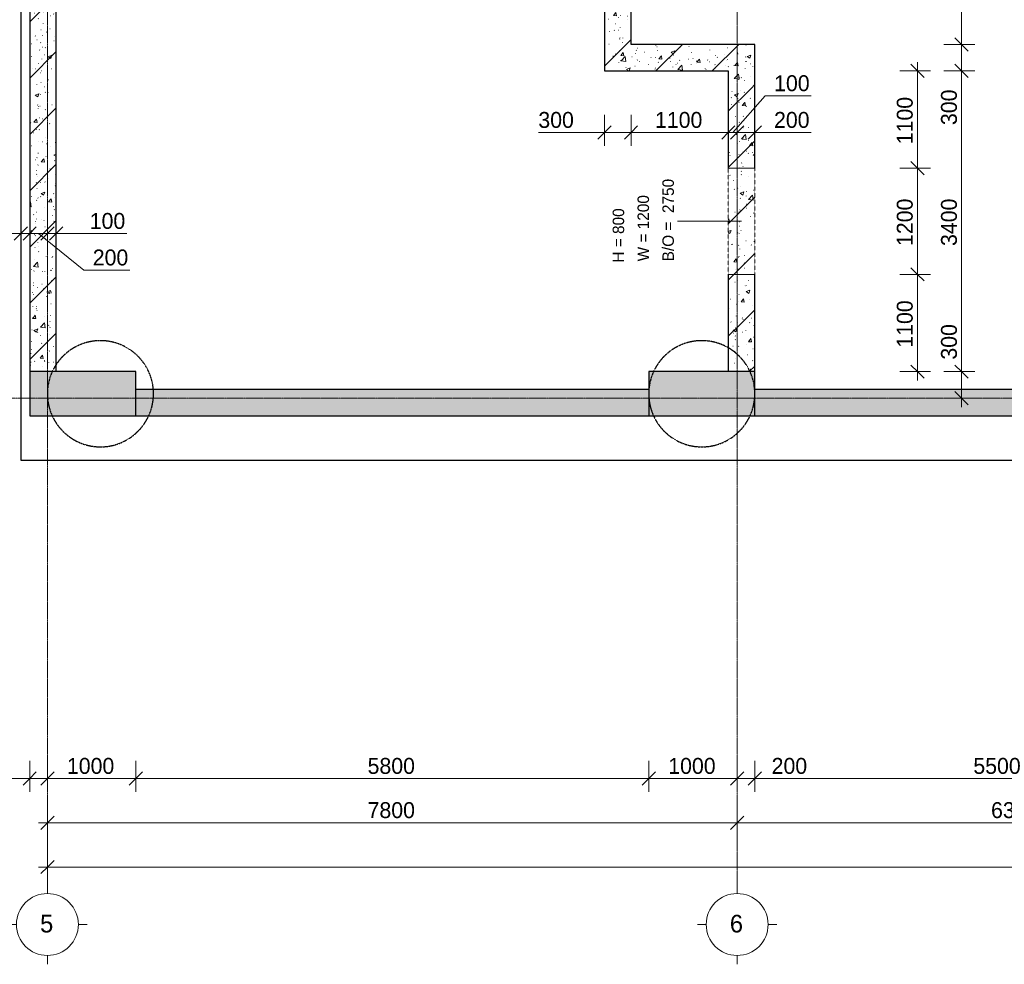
# Model space of a CAD drawing. Header units: millimetres. Extents: x -5900 to 46500, y -6400 to 30095.
# Tile 2 of 12: x -313 to 10821, y -6400 to 4279. Entities that reach past the tile are written whole.
import ezdxf

# ---------------------------------------------------------------- set-up
doc = ezdxf.new("R2010")
doc.units = ezdxf.units.MM
for name, pattern in [('StructuralPlan-G00_R$0$Grid Line', [22.225, 12.7, -3.175, 3.175, -3.175]), ('StructuralPlan-G00_R$0$Hidden 1_5', [2.2, 1.5, -0.7]), ('StructuralPlan-G00_R$0$Overhead', [3.96875, 2.38125, -1.5875])]:
    doc.linetypes.add(name, pattern=pattern)
for name, color, linetype, lineweight in [('StructuralPlan-G00_R$0$A-010-D_DIM', 7, 'Continuous', 5), ('StructuralPlan-G00_R$0$A-010-D_DIM-100', 7, 'Continuous', 5), ('StructuralPlan-G00_R$0$A-200-M_WALL_EXT', 7, 'Continuous', 30), ('StructuralPlan-G00_R$0$A-200-M_WALL_PAT', 7, 'Continuous', 30), ('StructuralPlan-G00_R$0$A-314-M_WINDOW', 7, 'Continuous', 5), ('StructuralPlan-G00_R$0$S-160-M_FOUND', 7, 'Continuous', 30), ('StructuralPlan-G00_R$0$S-280-M_COLUMN', 7, 'Continuous', 30), ('StructuralPlan-G00_R$0$S-280-M_COLUMN main', 7, 'Continuous', 30), ('StructuralPlan-G00_R$0$S-280-MH_COLUMN hid lin', 7, 'StructuralPlan-G00_R$0$Hidden 1_5', 30), ('StructuralPlan-G00_R$0$Z-030-M_GRID', 7, 'Continuous', 5), ('StructuralPlan-G00_R$0$Z-033_T_GRIDREF', 7, 'Continuous', 5), ('StructuralPlan-G00_R$0$Z-314-A_WINDOW', 7, 'Continuous', 5)]:
    doc.layers.add(name, color=color, linetype=linetype, lineweight=lineweight)
doc.styles.add('StructuralPlan-G00_R$0$Cubicon_1', font='Cubicon.ttf', dxfattribs={"height": 200})
doc.styles.add('StructuralPlan-G00_R$0$Cubicon_3', font='Cubicon.ttf', dxfattribs={"height": 180})
doc.styles.add('StructuralPlan-G00_R$0$Cubicon_5', font='Cubicon.ttf', dxfattribs={"height": 130})
doc.dimstyles.new('StructuralPlan-G00_R$0$CUB_DIM_1_8', dxfattribs={"dimscale": 304.8, "dimtxt": 181.601257, "dimasz": 0.492126, "dimexe": 0.492126, "dimexo": 0.0625, "dimgap": 0, "dimtad": 1, "dimdec": 0, "dimzin": 0, "dimdsep": 46, "dimtxsty": 'StructuralPlan-G00_R$0$Cubicon_3', "dimblk1": 'StructuralPlan-G00_R$0$_Oblique', "dimblk2": 'StructuralPlan-G00_R$0$_Oblique', "dimsah": 1, "dimcen": 0.09, "dimdle": 0.328084, "dimazin": 0, "dimtfac": 1, "dimtdec": 4, "dimtix": 1, "dimtmove": 0, "dimatfit": 3, "dimfxl": 0.656168, "dimfxlon": 1, "dimtvp": 1, "dimtolj": 1, "dimtzin": 0, "dimarcsym": 2})
doc.dimstyles.new('StructuralPlan-G00_R$0$CUB_DIM_1_8_1', dxfattribs={"dimscale": 304.8, "dimtxt": 181.601257, "dimasz": 0.492126, "dimexe": 0.492126, "dimexo": 0.0625, "dimgap": 0, "dimtad": 1, "dimdec": 0, "dimzin": 0, "dimdsep": 46, "dimtxsty": 'StructuralPlan-G00_R$0$Cubicon_3', "dimblk1": 'StructuralPlan-G00_R$0$_Oblique', "dimblk2": 'StructuralPlan-G00_R$0$_Oblique', "dimsah": 1, "dimcen": 0.09, "dimdle": 0.328084, "dimazin": 0, "dimtfac": 1, "dimtdec": 4, "dimtix": 1, "dimtmove": 1, "dimatfit": 3, "dimfxl": 0.656168, "dimfxlon": 1, "dimtvp": 1, "dimtolj": 1, "dimtzin": 0, "dimarcsym": 2})
pattern_1 = [(45, (0, 0), (-318.198, 318.198), []), (50, (0, 0), (430.356, -37.652), [45, -495]), (355, (0, 0), (-83.251, 451.315), [36, -396]), (100.451, (35.86, -3.14), (347.109, 413.661), [38.244, -420.685]), (46.184, (3e-13, 120), (640.344, -99.314), [67.5, -742.5]), (96.636, (53.36, 111.7), (560.793, 584.475), [57.366, -631.03]), (351.184, (3e-13, 120), (560.8, 584.47), [54, -594]), (21, (60, 90), (358.144, -241.572), [45, -495]), (326, (60, 90), (145.989, 435.09), [36, -396]), (71.451, (89.84, 69.87), (504.135, 193.515), [38.244, -420.685]), (37.5, (0, 0), (4.8639, 133.1575), [3.353, -257.447, 3.353, -264.647, -265]), (37.5, (0, 0), (4.8639, 133.1575), [-528.8, 3.353, -261.647]), (7.5, (0, 0), (105.2278, 157.7647), [3.353, -149.447, 3.353, -251.447, -101]), (7.5, (0, 0), (105.2278, 157.7647), [-407.6, 3.353, -97.647]), (327.5, (-89.2, 2e-13), (213.529, -9.022), [3.353, -96.647, 3.353, -308.647, -414]), (327.5, (-89.2, 2e-13), (213.529, -9.022), [-412, 3.353, -410.647]), (317.5, (-129.2, 4e-13), (233.2745, 40.042), [3.353, -126.647, 3.353, -203.847, -294]), (317.5, (-129.2, 4e-13), (233.2745, 40.042), [-337.2, 3.353, -290.647])]

# ---------------------------------------------------------------- blocks, each defined once
blk = doc.blocks.new('StructuralPlan-G00_R$0$00_CUB_WN_XX_ღიობი - 1200X800_USED-3074363-B01_RCW')
at = {"layer": 'StructuralPlan-G00_R$0$A-314-M_WINDOW'}
for p, q in [((-608, -150), (-608, 150)), ((592, 150), (592, -150))]:
    blk.add_line(p, q, dxfattribs=at)
at = {"layer": 'StructuralPlan-G00_R$0$A-314-M_WINDOW', "linetype": 'StructuralPlan-G00_R$0$Overhead'}
for p, q in [((-608, 150), (592, 150)), ((592, -150), (-608, -150))]:
    blk.add_line(p, q, dxfattribs=at)
blk = doc.blocks.new('StructuralPlan-G00_R$0$Grid - 00_CUB_ღერძის თავი-752507-B01_RCW')
at = {"layer": 'StructuralPlan-G00_R$0$Z-033_T_GRIDREF'}
for p, q in [((0, 3.5), (0, 4.5)), ((-3.5, 0), (-4.5, 0)), ((3.5, 0), (4.5, 0)), ((0, -3.5), (0, -4.5))]:
    blk.add_line(p, q, dxfattribs=at)
blk.add_circle((0, 0), 3.5, dxfattribs=at)
blk = doc.blocks.new('StructuralPlan-G00_R$0$DIMBLOCK1-B01_RCW')
at = {"layer": 'StructuralPlan-G00_R$0$A-010-D_DIM-100', "transparency": 16777216}
for p, q in [((0, -5300), (0, -5100)), ((40600, -5300), (40600, -5100)), ((0, -5300), (75, -5225)), ((40600, -5300), (40675, -5225)), ((-100, -5300), (40700, -5300)), ((0, -5300), (-75, -5375)), ((0, -5300), (0, -5450)), ((40600, -5300), (40525, -5375)), ((40600, -5300), (40600, -5450))]:
    blk.add_line(p, q, dxfattribs=at)
at = {"layer": 'StructuralPlan-G00_R$0$A-010-D_DIM-100', "color": 0, "transparency": 16777216, "insert": (19951, -5067), "char_height": 180, "width": 838.16, "attachment_point": 1, "line_spacing_factor": 0.931288, "style": 'StructuralPlan-G00_R$0$Cubicon_3'}
blk.add_mtext('40600', dxfattribs=at)
blk = doc.blocks.new('StructuralPlan-G00_R$0$_Oblique')
at = {"color": 0, "linetype": 'ByBlock', "lineweight": -2}
blk.add_line((-0.5, -0.5), (0.5, 0.5), dxfattribs=at)
blk = doc.blocks.new('StructuralPlan-G00_R$0$DIMBLOCK2-B01_RCW')
at = {"layer": 'StructuralPlan-G00_R$0$A-010-D_DIM-100', "transparency": 16777216}
for p, q in [((0, -4800), (0, -4600)), ((7800, -4800), (7800, -4600)), ((0, -4800), (75, -4725)), ((7800, -4800), (7875, -4725)), ((-100, -4800), (7800, -4800)), ((0, -4800), (-75, -4875)), ((0, -4800), (0, -4950)), ((7800, -4800), (7725, -4875)), ((7800, -4800), (7800, -4950))]:
    blk.add_line(p, q, dxfattribs=at)
at = {"layer": 'StructuralPlan-G00_R$0$A-010-D_DIM-100', "color": 0, "transparency": 16777216, "insert": (3621, -4567), "char_height": 180, "width": 670.53, "attachment_point": 1, "line_spacing_factor": 0.931288, "style": 'StructuralPlan-G00_R$0$Cubicon_3'}
blk.add_mtext('7800', dxfattribs=at)
blk = doc.blocks.new('StructuralPlan-G00_R$0$DIMBLOCK3-B01_RCW')
at = {"layer": 'StructuralPlan-G00_R$0$A-010-D_DIM-100', "transparency": 16777216}
for p, q in [((7800, -4800), (7800, -4600)), ((14100, -4800), (14100, -4600)), ((7800, -4800), (7875, -4725)), ((14100, -4800), (14175, -4725)), ((7800, -4800), (7725, -4875)), ((7800, -4800), (14100, -4800)), ((7800, -4800), (7800, -4950)), ((14100, -4800), (14025, -4875)), ((14100, -4800), (14100, -4950))]:
    blk.add_line(p, q, dxfattribs=at)
at = {"layer": 'StructuralPlan-G00_R$0$A-010-D_DIM-100', "color": 0, "transparency": 16777216, "insert": (10671, -4567), "char_height": 180, "width": 670.53, "attachment_point": 1, "line_spacing_factor": 0.931288, "style": 'StructuralPlan-G00_R$0$Cubicon_3'}
blk.add_mtext('6300', dxfattribs=at)
blk = doc.blocks.new('StructuralPlan-G00_R$0$DIMBLOCK8-B01_RCW')
at = {"layer": 'StructuralPlan-G00_R$0$A-010-D_DIM-100', "transparency": 16777216}
for p, q in [((-200, -4300), (-200, -4100)), ((0, -4300), (0, -4100)), ((-200, -4300), (-125, -4225)), ((0, -4300), (75, -4225)), ((-810, -4300), (-290, -4300)), ((-300, -4300), (0, -4300)), ((-290, -4300), (-100, -4300)), ((-200, -4300), (-275, -4375)), ((-200, -4300), (-200, -4450)), ((0, -4300), (-75, -4375)), ((0, -4300), (0, -4450))]:
    blk.add_line(p, q, dxfattribs=at)
at = {"layer": 'StructuralPlan-G00_R$0$A-010-D_DIM-100', "color": 0, "transparency": 16777216, "insert": (-810, -4067), "char_height": 180, "width": 502.9, "attachment_point": 1, "line_spacing_factor": 0.931288, "style": 'StructuralPlan-G00_R$0$Cubicon_3'}
blk.add_mtext('200', dxfattribs=at)
blk = doc.blocks.new('StructuralPlan-G00_R$0$DIMBLOCK9-B01_RCW')
at = {"layer": 'StructuralPlan-G00_R$0$A-010-D_DIM-100', "transparency": 16777216}
for p, q in [((0, -4300), (0, -4100)), ((1000, -4300), (1000, -4100)), ((0, -4300), (75, -4225)), ((1000, -4300), (1075, -4225)), ((0, -4300), (-75, -4375)), ((0, -4300), (1000, -4300)), ((0, -4300), (0, -4450)), ((1000, -4300), (925, -4375)), ((1000, -4300), (1000, -4450))]:
    blk.add_line(p, q, dxfattribs=at)
at = {"layer": 'StructuralPlan-G00_R$0$A-010-D_DIM-100', "color": 0, "transparency": 16777216, "insert": (221, -4067), "char_height": 180, "width": 670.53, "attachment_point": 1, "line_spacing_factor": 0.931288, "style": 'StructuralPlan-G00_R$0$Cubicon_3'}
blk.add_mtext('1000', dxfattribs=at)
blk = doc.blocks.new('StructuralPlan-G00_R$0$DIMBLOCK10-B01_RCW')
at = {"layer": 'StructuralPlan-G00_R$0$A-010-D_DIM-100', "transparency": 16777216}
for p, q in [((1000, -4300), (1000, -4100)), ((6800, -4300), (6800, -4100)), ((1000, -4300), (1075, -4225)), ((6800, -4300), (6875, -4225)), ((1000, -4300), (925, -4375)), ((1000, -4300), (6800, -4300)), ((1000, -4300), (1000, -4450)), ((6800, -4300), (6725, -4375)), ((6800, -4300), (6800, -4450))]:
    blk.add_line(p, q, dxfattribs=at)
at = {"layer": 'StructuralPlan-G00_R$0$A-010-D_DIM-100', "color": 0, "transparency": 16777216, "insert": (3621, -4067), "char_height": 180, "width": 670.53, "attachment_point": 1, "line_spacing_factor": 0.931288, "style": 'StructuralPlan-G00_R$0$Cubicon_3'}
blk.add_mtext('5800', dxfattribs=at)
blk = doc.blocks.new('StructuralPlan-G00_R$0$DIMBLOCK11-B01_RCW')
at = {"layer": 'StructuralPlan-G00_R$0$A-010-D_DIM-100', "transparency": 16777216}
for p, q in [((6800, -4300), (6800, -4100)), ((7800, -4300), (7800, -4100)), ((6800, -4300), (6875, -4225)), ((7800, -4300), (7875, -4225)), ((6800, -4300), (6725, -4375)), ((6800, -4300), (7800, -4300)), ((6800, -4300), (6800, -4450)), ((7800, -4300), (7725, -4375)), ((7800, -4300), (7800, -4450))]:
    blk.add_line(p, q, dxfattribs=at)
at = {"layer": 'StructuralPlan-G00_R$0$A-010-D_DIM-100', "color": 0, "transparency": 16777216, "insert": (7021, -4067), "char_height": 180, "width": 670.53, "attachment_point": 1, "line_spacing_factor": 0.931288, "style": 'StructuralPlan-G00_R$0$Cubicon_3'}
blk.add_mtext('1000', dxfattribs=at)
blk = doc.blocks.new('StructuralPlan-G00_R$0$DIMBLOCK12-B01_RCW')
at = {"layer": 'StructuralPlan-G00_R$0$A-010-D_DIM-100', "transparency": 16777216}
for p, q in [((7800, -4300), (7800, -4100)), ((8000, -4300), (8000, -4100)), ((7800, -4300), (7875, -4225)), ((8000, -4300), (8075, -4225)), ((7800, -4300), (7725, -4375)), ((7800, -4300), (8000, -4300)), ((7800, -4300), (7800, -4450)), ((8090, -4300), (7900, -4300)), ((8000, -4300), (7925, -4375)), ((8000, -4300), (8000, -4450)), ((8610, -4300), (8090, -4300))]:
    blk.add_line(p, q, dxfattribs=at)
at = {"layer": 'StructuralPlan-G00_R$0$A-010-D_DIM-100', "color": 0, "transparency": 16777216, "insert": (8190, -4067), "char_height": 180, "width": 502.9, "attachment_point": 1, "line_spacing_factor": 0.931288, "style": 'StructuralPlan-G00_R$0$Cubicon_3'}
blk.add_mtext('200', dxfattribs=at)
blk = doc.blocks.new('StructuralPlan-G00_R$0$DIMBLOCK13-B01_RCW')
at = {"layer": 'StructuralPlan-G00_R$0$A-010-D_DIM-100', "transparency": 16777216}
for p, q in [((8000, -4300), (8000, -4100)), ((13500, -4300), (13500, -4100)), ((8000, -4300), (8075, -4225)), ((13500, -4300), (13575, -4225)), ((8000, -4300), (7925, -4375)), ((8000, -4300), (13500, -4300)), ((8000, -4300), (8000, -4450)), ((13500, -4300), (13425, -4375)), ((13500, -4300), (13500, -4450))]:
    blk.add_line(p, q, dxfattribs=at)
at = {"layer": 'StructuralPlan-G00_R$0$A-010-D_DIM-100', "color": 0, "transparency": 16777216, "insert": (10471, -4067), "char_height": 180, "width": 670.53, "attachment_point": 1, "line_spacing_factor": 0.931288, "style": 'StructuralPlan-G00_R$0$Cubicon_3'}
blk.add_mtext('5500', dxfattribs=at)
blk = doc.blocks.new('StructuralPlan-G00_R$0$DIMBLOCK139-B01_RCW')
at = {"layer": 'StructuralPlan-G00_R$0$A-010-D_DIM-100', "transparency": 16777216}
for p, q in [((-300, 1861), (-300, 2061)), ((-200, 1861), (-200, 2061)), ((-300, 1861), (-225, 1936)), ((-200, 1861), (-125, 1936)), ((-925, 1861), (-406, 1861)), ((-406, 1861), (-250, 1861)), ((-400, 1861), (-200, 1861)), ((-300, 1861), (-375, 1786)), ((-300, 1861), (-300, 1711)), ((-200, 1861), (-275, 1786)), ((-200, 1861), (-200, 1711))]:
    blk.add_line(p, q, dxfattribs=at)
at = {"layer": 'StructuralPlan-G00_R$0$A-010-D_DIM-100', "color": 0, "transparency": 16777216, "insert": (-925, 2094), "char_height": 180, "width": 502.9, "attachment_point": 1, "line_spacing_factor": 0.931288, "style": 'StructuralPlan-G00_R$0$Cubicon_3'}
blk.add_mtext('100', dxfattribs=at)
blk = doc.blocks.new('StructuralPlan-G00_R$0$DIMBLOCK140-B01_RCW')
at = {"layer": 'StructuralPlan-G00_R$0$A-010-D_DIM-100', "transparency": 16777216}
for p, q in [((-200, 1861), (-200, 2061)), ((0, 1861), (0, 2061)), ((-200, 1861), (-125, 1936)), ((0, 1861), (75, 1936)), ((-200, 1861), (-275, 1786)), ((-200, 1861), (0, 1861)), ((-200, 1861), (-200, 1711)), ((413, 1448), (-100, 1861)), ((0, 1861), (-75, 1786)), ((0, 1861), (0, 1711)), ((932, 1448), (413, 1448))]:
    blk.add_line(p, q, dxfattribs=at)
at = {"layer": 'StructuralPlan-G00_R$0$A-010-D_DIM-100', "color": 0, "transparency": 16777216, "insert": (513, 1681), "char_height": 180, "width": 502.9, "attachment_point": 1, "line_spacing_factor": 0.931288, "style": 'StructuralPlan-G00_R$0$Cubicon_3'}
blk.add_mtext('200', dxfattribs=at)
blk = doc.blocks.new('StructuralPlan-G00_R$0$DIMBLOCK141-B01_RCW')
at = {"layer": 'StructuralPlan-G00_R$0$A-010-D_DIM-100', "transparency": 16777216}
for p, q in [((0, 1861), (0, 2061)), ((100, 1861), (100, 2061)), ((0, 1861), (75, 1936)), ((100, 1861), (175, 1936)), ((0, 1861), (-75, 1786)), ((0, 1861), (200, 1861)), ((0, 1861), (0, 1711)), ((100, 1861), (25, 1786)), ((379, 1861), (50, 1861)), ((100, 1861), (100, 1711)), ((898, 1861), (379, 1861))]:
    blk.add_line(p, q, dxfattribs=at)
at = {"layer": 'StructuralPlan-G00_R$0$A-010-D_DIM-100', "color": 0, "transparency": 16777216, "insert": (479, 2094), "char_height": 180, "width": 502.9, "attachment_point": 1, "line_spacing_factor": 0.931288, "style": 'StructuralPlan-G00_R$0$Cubicon_3'}
blk.add_mtext('100', dxfattribs=at)
blk = doc.blocks.new('StructuralPlan-G00_R$0$DIMBLOCK168-B01_RCW')
at = {"layer": 'StructuralPlan-G00_R$0$A-010-D_DIM-100', "transparency": 16777216}
for p, q in [((10338, 855), (10338, 336)), ((10338, 300), (10263, 375)), ((10338, 336), (10338, 150)), ((10338, 300), (10138, 300)), ((10338, -100), (10338, 300)), ((10338, 300), (10413, 225)), ((10338, 300), (10488, 300)), ((10338, 0), (10263, 75)), ((10338, 0), (10138, 0)), ((10338, 0), (10413, -75)), ((10338, 0), (10488, 0))]:
    blk.add_line(p, q, dxfattribs=at)
at = {"layer": 'StructuralPlan-G00_R$0$A-010-D_DIM-100', "color": 0, "transparency": 16777216, "insert": (10105, 436), "char_height": 180, "width": 502.9, "attachment_point": 1, "rotation": 90, "line_spacing_factor": 0.931288, "style": 'StructuralPlan-G00_R$0$Cubicon_3'}
blk.add_mtext('300', dxfattribs=at)
blk = doc.blocks.new('StructuralPlan-G00_R$0$DIMBLOCK169-B01_RCW')
at = {"layer": 'StructuralPlan-G00_R$0$A-010-D_DIM-100', "transparency": 16777216}
for p, q in [((10338, 3700), (10138, 3700)), ((10338, 3700), (10263, 3775)), ((10338, 300), (10338, 3700)), ((10338, 3700), (10413, 3625)), ((10338, 3700), (10488, 3700)), ((10338, 300), (10263, 375)), ((10338, 300), (10138, 300)), ((10338, 300), (10413, 225)), ((10338, 300), (10488, 300))]:
    blk.add_line(p, q, dxfattribs=at)
at = {"layer": 'StructuralPlan-G00_R$0$A-010-D_DIM-100', "color": 0, "transparency": 16777216, "insert": (10105, 1721), "char_height": 180, "width": 670.53, "attachment_point": 1, "rotation": 90, "line_spacing_factor": 0.931288, "style": 'StructuralPlan-G00_R$0$Cubicon_3'}
blk.add_mtext('3400', dxfattribs=at)
blk = doc.blocks.new('StructuralPlan-G00_R$0$DIMBLOCK170-B01_RCW')
at = {"layer": 'StructuralPlan-G00_R$0$A-010-D_DIM-100', "transparency": 16777216}
for p, q in [((10338, 4000), (10263, 4075)), ((10338, 4000), (10138, 4000)), ((10338, 3700), (10338, 4000)), ((10338, 4000), (10413, 3925)), ((10338, 4000), (10488, 4000)), ((10338, 3607), (10338, 3850)), ((10338, 3700), (10138, 3700)), ((10338, 3700), (10263, 3775)), ((10338, 3700), (10413, 3625)), ((10338, 3700), (10488, 3700)), ((10338, 3088), (10338, 3607))]:
    blk.add_line(p, q, dxfattribs=at)
at = {"layer": 'StructuralPlan-G00_R$0$A-010-D_DIM-100', "color": 0, "transparency": 16777216, "insert": (10105, 3088), "char_height": 180, "width": 502.9, "attachment_point": 1, "rotation": 90, "line_spacing_factor": 0.931288, "style": 'StructuralPlan-G00_R$0$Cubicon_3'}
blk.add_mtext('300', dxfattribs=at)
blk = doc.blocks.new('StructuralPlan-G00_R$0$DIMBLOCK171-B01_RCW')
at = {"layer": 'StructuralPlan-G00_R$0$A-010-D_DIM-100', "transparency": 16777216}
for p, q in [((10338, 4000), (10338, 5800)), ((10338, 5700), (10138, 5700)), ((10338, 5700), (10263, 5775)), ((10338, 5700), (10413, 5625)), ((10338, 5700), (10488, 5700)), ((10338, 4000), (10263, 4075)), ((10338, 4000), (10138, 4000)), ((10338, 4000), (10413, 3925)), ((10338, 4000), (10488, 4000))]:
    blk.add_line(p, q, dxfattribs=at)
at = {"layer": 'StructuralPlan-G00_R$0$A-010-D_DIM-100', "color": 0, "transparency": 16777216, "insert": (10105, 4571), "char_height": 180, "width": 670.53, "attachment_point": 1, "rotation": 90, "line_spacing_factor": 0.931288, "style": 'StructuralPlan-G00_R$0$Cubicon_3'}
blk.add_mtext('1700', dxfattribs=at)
blk = doc.blocks.new('StructuralPlan-G00_R$0$DIMBLOCK172-B01_RCW')
at = {"layer": 'StructuralPlan-G00_R$0$A-010-D_DIM-100', "transparency": 16777216}
for p, q in [((6300, 3003), (6300, 3203)), ((6600, 3003), (6600, 3203)), ((6300, 3003), (6375, 3078)), ((6600, 3003), (6675, 3078)), ((5552, 3003), (6071, 3003)), ((6071, 3003), (6450, 3003)), ((6200, 3003), (6600, 3003)), ((6300, 3003), (6225, 2928)), ((6300, 3003), (6300, 2853)), ((6600, 3003), (6525, 2928)), ((6600, 3003), (6600, 2853))]:
    blk.add_line(p, q, dxfattribs=at)
at = {"layer": 'StructuralPlan-G00_R$0$A-010-D_DIM-100', "color": 0, "transparency": 16777216, "insert": (5552, 3236), "char_height": 180, "width": 502.9, "attachment_point": 1, "line_spacing_factor": 0.931288, "style": 'StructuralPlan-G00_R$0$Cubicon_3'}
blk.add_mtext('300', dxfattribs=at)
blk = doc.blocks.new('StructuralPlan-G00_R$0$DIMBLOCK173-B01_RCW')
at = {"layer": 'StructuralPlan-G00_R$0$A-010-D_DIM-100', "transparency": 16777216}
for p, q in [((6600, 3003), (6600, 3203)), ((7700, 3003), (7700, 3203)), ((6600, 3003), (6675, 3078)), ((7700, 3003), (7775, 3078)), ((6600, 3003), (6525, 2928)), ((6600, 3003), (7700, 3003)), ((6600, 3003), (6600, 2853)), ((7700, 3003), (7625, 2928)), ((7700, 3003), (7700, 2853))]:
    blk.add_line(p, q, dxfattribs=at)
at = {"layer": 'StructuralPlan-G00_R$0$A-010-D_DIM-100', "color": 0, "transparency": 16777216, "insert": (6871, 3236), "char_height": 180, "width": 670.53, "attachment_point": 1, "line_spacing_factor": 0.931288, "style": 'StructuralPlan-G00_R$0$Cubicon_3'}
blk.add_mtext('1100', dxfattribs=at)
blk = doc.blocks.new('StructuralPlan-G00_R$0$DIMBLOCK174-B01_RCW')
at = {"layer": 'StructuralPlan-G00_R$0$A-010-D_DIM-100', "transparency": 16777216}
for p, q in [((8118, 3418), (7750, 3003)), ((8637, 3418), (8118, 3418)), ((7700, 3003), (7700, 3203)), ((7800, 3003), (7800, 3203)), ((7700, 3003), (7775, 3078)), ((7800, 3003), (7875, 3078)), ((7700, 3003), (7625, 2928)), ((7700, 3003), (7800, 3003)), ((7700, 3003), (7700, 2853)), ((7800, 3003), (7725, 2928)), ((7800, 3003), (7800, 2853))]:
    blk.add_line(p, q, dxfattribs=at)
at = {"layer": 'StructuralPlan-G00_R$0$A-010-D_DIM-100', "color": 0, "transparency": 16777216, "insert": (8218, 3651), "char_height": 180, "width": 502.9, "attachment_point": 1, "line_spacing_factor": 0.931288, "style": 'StructuralPlan-G00_R$0$Cubicon_3'}
blk.add_mtext('100', dxfattribs=at)
blk = doc.blocks.new('StructuralPlan-G00_R$0$DIMBLOCK175-B01_RCW')
at = {"layer": 'StructuralPlan-G00_R$0$A-010-D_DIM-100', "transparency": 16777216}
for p, q in [((7800, 3003), (7800, 3203)), ((8000, 3003), (8000, 3203)), ((7800, 3003), (7875, 3078)), ((8000, 3003), (8075, 3078)), ((7800, 3003), (7725, 2928)), ((7800, 3003), (8100, 3003)), ((7800, 3003), (7800, 2853)), ((8117, 3003), (7900, 3003)), ((8000, 3003), (7925, 2928)), ((8000, 3003), (8000, 2853)), ((8636, 3003), (8117, 3003))]:
    blk.add_line(p, q, dxfattribs=at)
at = {"layer": 'StructuralPlan-G00_R$0$A-010-D_DIM-100', "color": 0, "transparency": 16777216, "insert": (8217, 3236), "char_height": 180, "width": 502.9, "attachment_point": 1, "line_spacing_factor": 0.931288, "style": 'StructuralPlan-G00_R$0$Cubicon_3'}
blk.add_mtext('200', dxfattribs=at)
blk = doc.blocks.new('StructuralPlan-G00_R$0$DIMBLOCK176-B01_RCW')
at = {"layer": 'StructuralPlan-G00_R$0$A-010-D_DIM-100', "transparency": 16777216}
for p, q in [((9838, 3800), (9838, 2600)), ((9838, 3700), (9638, 3700)), ((9838, 3700), (9763, 3775)), ((9838, 3700), (9913, 3625)), ((9838, 3700), (9988, 3700)), ((9838, 2600), (9763, 2675)), ((9838, 2600), (9638, 2600)), ((9838, 2600), (9913, 2525)), ((9838, 2600), (9988, 2600))]:
    blk.add_line(p, q, dxfattribs=at)
at = {"layer": 'StructuralPlan-G00_R$0$A-010-D_DIM-100', "color": 0, "transparency": 16777216, "insert": (9605, 2871), "char_height": 180, "width": 670.53, "attachment_point": 1, "rotation": 90, "line_spacing_factor": 0.931288, "style": 'StructuralPlan-G00_R$0$Cubicon_3'}
blk.add_mtext('1100', dxfattribs=at)
blk = doc.blocks.new('StructuralPlan-G00_R$0$DIMBLOCK177-B01_RCW')
at = {"layer": 'StructuralPlan-G00_R$0$A-010-D_DIM-100', "transparency": 16777216}
for p, q in [((9838, 2600), (9763, 2675)), ((9838, 2600), (9638, 2600)), ((9838, 2600), (9838, 1400)), ((9838, 2600), (9913, 2525)), ((9838, 2600), (9988, 2600)), ((9838, 1400), (9763, 1475)), ((9838, 1400), (9638, 1400)), ((9838, 1400), (9913, 1325)), ((9838, 1400), (9988, 1400))]:
    blk.add_line(p, q, dxfattribs=at)
at = {"layer": 'StructuralPlan-G00_R$0$A-010-D_DIM-100', "color": 0, "transparency": 16777216, "insert": (9605, 1721), "char_height": 180, "width": 670.53, "attachment_point": 1, "rotation": 90, "line_spacing_factor": 0.931288, "style": 'StructuralPlan-G00_R$0$Cubicon_3'}
blk.add_mtext('1200', dxfattribs=at)
blk = doc.blocks.new('StructuralPlan-G00_R$0$DIMBLOCK178-B01_RCW')
at = {"layer": 'StructuralPlan-G00_R$0$A-010-D_DIM-100', "transparency": 16777216}
for p, q in [((9838, 1400), (9763, 1475)), ((9838, 1400), (9638, 1400)), ((9838, 1400), (9838, 200)), ((9838, 1400), (9913, 1325)), ((9838, 1400), (9988, 1400)), ((9838, 300), (9763, 375)), ((9838, 300), (9638, 300)), ((9838, 300), (9913, 225)), ((9838, 300), (9988, 300))]:
    blk.add_line(p, q, dxfattribs=at)
at = {"layer": 'StructuralPlan-G00_R$0$A-010-D_DIM-100', "color": 0, "transparency": 16777216, "insert": (9605, 571), "char_height": 180, "width": 670.53, "attachment_point": 1, "rotation": 90, "line_spacing_factor": 0.931288, "style": 'StructuralPlan-G00_R$0$Cubicon_3'}
blk.add_mtext('1100', dxfattribs=at)
blk = doc.blocks.new('StructuralPlan-G00_R')
at = {"layer": 'StructuralPlan-G00_R$0$A-200-M_WALL_PAT', "lineweight": 5}
h = blk.add_hatch(dxfattribs=at)
h.set_pattern_fill('FP_1', color=256, angle=225, style=0, pattern_type=2)
h.set_pattern_definition(pattern_1)
h.paths.add_polyline_path([(-200, 300), (100, 300), (100, 5500), (-200, 5500), (-200, 392.2)])
h = blk.add_hatch(dxfattribs=at)
h.set_pattern_fill('FP_1', color=256, angle=225, style=0, pattern_type=2)
h.set_pattern_definition(pattern_1)
h.paths.add_polyline_path([(6600, 3700), (6600, 5500), (6300, 5500), (6300, 3700)])
h = blk.add_hatch(dxfattribs=at)
h.set_pattern_fill('FP_2', color=256, angle=-135, style=0, pattern_type=2)
h.set_pattern_definition([(45, (0, 0), (-318.198, 318.198), []), (50, (0, 0), (430.356, -37.652), [45, -495]), (355, (0, 0), (-83.25, 451.315), [36, -396]), (100.451, (35.86, -3.14), (347.109, 413.661), [38.244, -420.685]), (46.184, (-7e-15, 120), (640.344, -99.314), [67.5, -742.5]), (96.636, (53.36, 111.7), (560.793, 584.475), [57.366, -631.03]), (351.184, (-7e-15, 120), (560.8, 584.47), [54, -594]), (21, (60, 90), (358.144, -241.572), [45, -495]), (326, (60, 90), (145.99, 435.09), [36, -396]), (71.451, (89.84, 69.87), (504.135, 193.515), [38.244, -420.685]), (37.5, (0, 0), (4.864, 133.1575), [3.353, -257.447, 3.353, -264.647, -265]), (37.5, (0, 0), (4.864, 133.1575), [-528.8, 3.353, -261.647]), (7.5, (0, 0), (105.2278, 157.7647), [3.353, -149.447, 3.353, -251.447, -101]), (7.5, (0, 0), (105.2278, 157.7647), [-407.6, 3.353, -97.647]), (327.5, (-89.2, -7e-15), (213.529, -9.022), [3.353, -96.647, 3.353, -308.647, -414]), (327.5, (-89.2, -7e-15), (213.529, -9.022), [-412, 3.353, -410.647]), (317.5, (-129.2, -1e-14), (233.2745, 40.042), [3.353, -126.647, 3.353, -203.847, -294]), (317.5, (-129.2, -1e-14), (233.2745, 40.042), [-337.2, 3.353, -290.647])])
h.paths.add_polyline_path([(8000, 3700), (8000, 4000), (6600, 4000), (6600, 3700), (7700, 3700)])
h = blk.add_hatch(dxfattribs=at)
h.set_pattern_fill('FP_1', color=256, angle=225, style=0, pattern_type=2)
h.set_pattern_definition(pattern_1)
h.paths.add_polyline_path([(8000, 300), (8000, 824.6), (7700, 824.6), (7700, 300)])
h.paths.add_polyline_path([(8000, 3501.9), (8000, 3700), (7700, 3700), (7700, 3501.9)])
h = blk.add_hatch(dxfattribs=at)
h.set_pattern_fill('FP_3', color=256, angle=135, style=0, pattern_type=2)
h.set_pattern_definition([(45, (0, 0), (-318.198, 318.198), []), (50, (0, 0), (430.356, -37.652), [45, -495]), (355, (0, 0), (-83.25, 451.315), [36, -396]), (100.451, (35.86, -3.14), (347.109, 413.661), [38.244, -420.685]), (46.184, (1e-13, 120), (640.344, -99.314), [67.5, -742.5]), (96.636, (53.36, 111.7), (560.793, 584.475), [57.366, -631.03]), (351.184, (1e-13, 120), (560.8, 584.47), [54, -594]), (21, (60, 90), (358.144, -241.572), [45, -495]), (326, (60, 90), (145.99, 435.09), [36, -396]), (71.451, (89.84, 69.87), (504.135, 193.515), [38.244, -420.685]), (37.5, (0, 0), (4.864, 133.1575), [3.353, -257.447, 3.353, -264.647, -265]), (37.5, (0, 0), (4.864, 133.1575), [-528.8, 3.353, -261.647]), (7.5, (0, 0), (105.2278, 157.7647), [3.353, -149.447, 3.353, -251.447, -101]), (7.5, (0, 0), (105.2278, 157.7647), [-407.6, 3.353, -97.647]), (327.5, (-89.2, 9e-14), (213.529, -9.022), [3.353, -96.647, 3.353, -308.647, -414]), (327.5, (-89.2, 9e-14), (213.529, -9.022), [-412, 3.353, -410.647]), (317.5, (-129.2, 1e-13), (233.2745, 40.042), [3.353, -126.647, 3.353, -203.847, -294]), (317.5, (-129.2, 1e-13), (233.2745, 40.042), [-337.2, 3.353, -290.647])])
h.paths.add_polyline_path([(8000, 824.6), (8000, 3501.9), (7700, 3501.9), (7700, 824.6)])
h = blk.add_hatch(dxfattribs=at)
h.set_pattern_fill('FP_1', color=256, angle=225, style=0, pattern_type=2)
h.set_pattern_definition([(45, (0, 0), (-318.198, 318.198), []), (50, (0, 0), (430.356, -37.6515), [45, -495]), (355, (0, 0), (-83.251, 451.315), [36, -396]), (100.451, (35.86, -3.14), (347.109, 413.661), [38.244, -420.685]), (46.184, (4e-13, 120), (640.344, -99.314), [67.5, -742.5]), (96.636, (53.36, 111.7), (560.793, 584.475), [57.366, -631.028]), (351.184, (4e-13, 120), (560.8, 584.47), [54, -594]), (21, (60, 90), (358.144, -241.572), [45, -495]), (326, (60, 90), (145.989, 435.09), [36, -396]), (71.451, (89.84, 69.87), (504.135, 193.515), [38.244, -420.685]), (37.5, (0, 0), (4.86394, 133.15754), [3.353, -257.447, 3.353, -264.647, -265]), (37.5, (0, 0), (4.86394, 133.15754), [-528.8, 3.353, -261.647]), (7.5, (0, 0), (105.2278, 157.7647), [3.353, -149.447, 3.353, -251.447, -101]), (7.5, (0, 0), (105.2278, 157.7647), [-407.6, 3.353, -97.647]), (327.5, (-89.2, 3e-13), (213.529, -9.02195), [3.353, -96.647, 3.353, -308.647, -414]), (327.5, (-89.2, 3e-13), (213.529, -9.02195), [-412, 3.353, -410.647]), (317.5, (-129.2, 4e-13), (233.2745, 40.042), [3.353, -126.647, 3.353, -203.847, -294]), (317.5, (-129.2, 4e-13), (233.2745, 40.042), [-337.2, 3.353, -290.647])])
h.paths.add_polyline_path([(13095, -200), (13500, -200), (13500, 100), (8000, 100), (8000, -200)])
h.paths.add_polyline_path([(5890, -200), (6800, -200), (6800, 100), (1000, 100), (1000, -200)])
at = {"layer": 'StructuralPlan-G00_R$0$S-280-M_COLUMN main', "true_color": 0xa4a4a4}
for points in [[(1000, -200), (1000, 300), (-200, 300), (-200, -200), (100, -200)], [(8000, -200), (8000, 300), (6800, 300), (6800, -200), (7700, -200)]]:
    blk.add_hatch(color=253, dxfattribs=at).paths.add_polyline_path(points)
at = {"layer": 'StructuralPlan-G00_R$0$A-200-M_WALL_EXT'}
for p, q in [((-200, 11900), (-200, 300)), ((100, 300), (100, 5500)), ((6300, 5500), (6300, 3700)), ((6600, 4000), (6600, 5500)), ((8000, 4000), (6600, 4000)), ((8000, 2600), (8000, 4000)), ((6300, 3700), (7700, 3700)), ((7700, 3700), (7700, 2600)), ((7700, 1400), (7700, 300)), ((8000, 300), (8000, 1400)), ((6800, 100), (1000, 100)), ((13500, 100), (8000, 100)), ((1000, -200), (6800, -200)), ((8000, -200), (13500, -200))]:
    blk.add_line(p, q, dxfattribs=at)
at = {"layer": 'StructuralPlan-G00_R$0$S-160-M_FOUND'}
for p, q in [((-300, 18050), (-300, -700)), ((-300, -700), (41400, -700))]:
    blk.add_line(p, q, dxfattribs=at)
at = {"layer": 'StructuralPlan-G00_R$0$S-280-M_COLUMN'}
for p, q in [((-200, 300), (-200, -200)), ((1000, 300), (100, 300)), ((1000, 100), (1000, 300)), ((7700, 300), (6800, 300)), ((6800, 300), (6800, 100)), ((8000, 100), (8000, 300)), ((-200, -200), (1000, -200)), ((6800, -200), (8000, -200))]:
    blk.add_line(p, q, dxfattribs=at)
at = {"layer": 'StructuralPlan-G00_R$0$S-280-M_COLUMN main'}
for p, q in [((100, 300), (-200, 300)), ((8000, 300), (7700, 300)), ((1000, -200), (1000, 100)), ((6800, 100), (6800, -200)), ((8000, -200), (8000, 100))]:
    blk.add_line(p, q, dxfattribs=at)
at = {"layer": 'StructuralPlan-G00_R$0$S-280-MH_COLUMN hid lin'}
for centre, start, end in [((600, 50), 90, 270), ((600, 50), 270, 90), ((7400, 50), 90, 179.93354), ((7400, 50), 0.06646, 90), ((7400, 50), 180.06646, 270), ((7400, 50), 270, 359.93354)]:
    blk.add_arc(centre, 600, start, end, dxfattribs=at)
at = {"layer": 'StructuralPlan-G00_R$0$Z-030-M_GRID', "linetype": 'StructuralPlan-G00_R$0$Grid Line'}
for p, q in [((0, 22900), (0, -5500)), ((7800, 22900), (7800, -5500)), ((45600, 0), (-5000, 0))]:
    blk.add_line(p, q, dxfattribs=at)
at = {"layer": 'StructuralPlan-G00_R$0$Z-314-A_WINDOW'}
blk.add_line((7850, 2000), (7124.5, 2000), dxfattribs=at)
at = {"layer": 'StructuralPlan-G00_R$0$A-314-M_WINDOW', "rotation": 89.99999999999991}
blk.add_blockref('StructuralPlan-G00_R$0$00_CUB_WN_XX_ღიობი - 1200X800_USED-3074363-B01_RCW', (7850, 2008.2), dxfattribs=at)
at = {"layer": 'StructuralPlan-G00_R$0$Z-033_T_GRIDREF', "xscale": 99.99999999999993, "yscale": 99.99999999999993, "zscale": 99.99999999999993, "rotation": 180}
for p in [(0, -5950), (7800, -5950)]:
    blk.add_blockref('StructuralPlan-G00_R$0$Grid - 00_CUB_ღერძის თავი-752507-B01_RCW', p, dxfattribs=at)
at = {"layer": 'StructuralPlan-G00_R$0$Z-033_T_GRIDREF', "char_height": 200, "width": 192.405, "attachment_point": 1, "style": 'StructuralPlan-G00_R$0$Cubicon_1'}
for s, insert in [('\\fCubicon|b0|i0|c204|p2|;5', (-82.4, -5840.2)), ('\\fCubicon|b0|i0|c204|p2|;6', (7717.6, -5840.2))]:
    blk.add_mtext(s, dxfattribs=dict(at, insert=insert))
at = {"layer": 'StructuralPlan-G00_R$0$Z-314-A_WINDOW', "char_height": 130, "attachment_point": 1, "rotation": 90, "style": 'StructuralPlan-G00_R$0$Cubicon_5', "bg_fill": 3, "box_fill_scale": 1.25, "bg_fill_color": 256, "bg_fill_true_color": 13158600, "bg_fill_transparency": 0}
for s, insert, width in [('W = 1200', (6673.4, 1547.1), 937.974), (' H = 800', (6392.1, 1484.6), 833.755)]:
    blk.add_mtext(s, dxfattribs=dict(at, insert=insert, width=width))
at = {"layer": 'StructuralPlan-G00_R$0$A-010-D_DIM'}
for base, p1, p2, override, picture, middle in [((10338.4, 5700), (10138.4, 4000), (10138.4, 5700), {"dimpost": '<>', "dimfxl": 1700}, 'StructuralPlan-G00_R$0$DIMBLOCK171-B01_RCW', (10246.5, 4850)), ((9838.4, 2600), (9638.4, 3700), (9638.4, 2600), {"dimpost": '<>', "dimfxl": 1100.000039}, 'StructuralPlan-G00_R$0$DIMBLOCK176-B01_RCW', (9746.5, 3150)), ((10338.4, 3700), (10138.4, 300), (10138.4, 3700), {"dimpost": '<>', "dimfxl": 3400.000079}, 'StructuralPlan-G00_R$0$DIMBLOCK169-B01_RCW', (10246.5, 2000)), ((9838.4, 1400), (9638.4, 2600), (9638.4, 1400), {"dimpost": '<>', "dimfxl": 1200}, 'StructuralPlan-G00_R$0$DIMBLOCK177-B01_RCW', (9746.5, 2000)), ((9838.4, 300), (9638.4, 1400), (9638.4, 300), {"dimpost": '<>', "dimfxl": 1100.000039}, 'StructuralPlan-G00_R$0$DIMBLOCK178-B01_RCW', (9746.5, 850))]:
    dim = blk.add_linear_dim(base=base, p1=p1, p2=p2, angle=90, dimstyle='StructuralPlan-G00_R$0$CUB_DIM_1_8', override=override, dxfattribs=at)
    dim.commit()
    dim.dimension.update_dxf_attribs({"geometry": picture, "text_midpoint": middle})
for base, p1, p2, picture, middle in [((10338.4, 4000), (10138.4, 3700), (10138.4, 4000), 'StructuralPlan-G00_R$0$DIMBLOCK170-B01_RCW', (10225.3, 3339.8)), ((10338.4, 300), (10138.4, 0), (10138.4, 300), 'StructuralPlan-G00_R$0$DIMBLOCK168-B01_RCW', (10225.3, 687))]:
    dim = blk.add_linear_dim(base=base, p1=p1, p2=p2, angle=90, dimstyle='StructuralPlan-G00_R$0$CUB_DIM_1_8_1', override={"dimpost": '<>', "dimfxl": 300}, dxfattribs=at)
    dim.commit()
    dim.dimension.update_dxf_attribs({"geometry": picture, "text_midpoint": middle, "dimtype": 128, "text_rotation": 90})
for base, p1, p2, override, picture, middle in [((7800, 3003.1), (7700, 3203.1), (7800, 3203.1), {"dimpost": '<>', "dimfxl": 100}, 'StructuralPlan-G00_R$0$DIMBLOCK174-B01_RCW', (8469.1, 3530.8)), ((6600, 3003.1), (6300, 3203.1), (6600, 3203.1), {"dimpost": '<>', "dimfxl": 300}, 'StructuralPlan-G00_R$0$DIMBLOCK172-B01_RCW', (5803.5, 3116.2)), ((8000, 3003.1), (7800, 3203.1), (8000, 3203.1), {"dimpost": '<>', "dimfxl": 200}, 'StructuralPlan-G00_R$0$DIMBLOCK175-B01_RCW', (8468.7, 3116.2)), ((-200, 1861.4), (-300, 2061.4), (-200, 2061.4), {"dimpost": '<>', "dimfxl": 100}, 'StructuralPlan-G00_R$0$DIMBLOCK139-B01_RCW', (-673.3, 1974.5)), ((0, 1861.4), (-200, 2061.4), (0, 2061.4), {"dimpost": '<>', "dimfxl": 200}, 'StructuralPlan-G00_R$0$DIMBLOCK140-B01_RCW', (764.3, 1561.3)), ((100, 1861.4), (0, 2061.4), (100, 2061.4), {"dimpost": '<>', "dimfxl": 100}, 'StructuralPlan-G00_R$0$DIMBLOCK141-B01_RCW', (730.5, 1974.5)), ((0, -4300), (-200, -4100), (0, -4100), {"dimpost": '<>', "dimfxl": 199.999934}, 'StructuralPlan-G00_R$0$DIMBLOCK8-B01_RCW', (-558.1, -4186.9)), ((8000, -4300), (7800, -4100), (8000, -4100), {"dimpost": '<>', "dimfxl": 200}, 'StructuralPlan-G00_R$0$DIMBLOCK12-B01_RCW', (8441.9, -4186.9))]:
    dim = blk.add_linear_dim(base=base, p1=p1, p2=p2, dimstyle='StructuralPlan-G00_R$0$CUB_DIM_1_8_1', override=override, dxfattribs=at)
    dim.commit()
    dim.dimension.update_dxf_attribs({"geometry": picture, "text_midpoint": middle, "dimtype": 128})
for base, p1, p2, override, picture, middle in [((7700, 3003.1), (6600, 3203.1), (7700, 3203.1), {"dimpost": '<>', "dimfxl": 1100}, 'StructuralPlan-G00_R$0$DIMBLOCK173-B01_RCW', (7150, 3095)), ((1000, -4300), (0, -4100), (1000, -4100), {"dimpost": '<>', "dimfxl": 1000.000066}, 'StructuralPlan-G00_R$0$DIMBLOCK9-B01_RCW', (500, -4208.2)), ((6800, -4300), (1000, -4100), (6800, -4100), {"dimpost": '<>', "dimfxl": 5799.999946}, 'StructuralPlan-G00_R$0$DIMBLOCK10-B01_RCW', (3900, -4208.2)), ((7800, -4300), (6800, -4100), (7800, -4100), {"dimpost": '<>', "dimfxl": 1000}, 'StructuralPlan-G00_R$0$DIMBLOCK11-B01_RCW', (7300, -4208.2)), ((13500, -4300), (8000, -4100), (13500, -4100), {"dimpost": '<>', "dimfxl": 5499.999976}, 'StructuralPlan-G00_R$0$DIMBLOCK13-B01_RCW', (10750, -4208.2)), ((7800, -4800), (0, -4600), (7800, -4600), {"dimpost": '<>', "dimfxl": 7800.000012}, 'StructuralPlan-G00_R$0$DIMBLOCK2-B01_RCW', (3900, -4708.2)), ((14100, -4800), (7800, -4600), (14100, -4600), {"dimpost": '<>', "dimfxl": 6299.999976}, 'StructuralPlan-G00_R$0$DIMBLOCK3-B01_RCW', (10950, -4708.1)), ((40600, -5300), (0, -5100), (40600, -5100), {"dimpost": '<>', "dimfxl": 40599.999976}, 'StructuralPlan-G00_R$0$DIMBLOCK1-B01_RCW', (20300, -5208.2))]:
    dim = blk.add_linear_dim(base=base, p1=p1, p2=p2, dimstyle='StructuralPlan-G00_R$0$CUB_DIM_1_8', override=override, dxfattribs=at)
    dim.commit()
    dim.dimension.update_dxf_attribs({"geometry": picture, "text_midpoint": middle})
at = {"layer": 'StructuralPlan-G00_R$0$Z-314-A_WINDOW', "insert": (6954.6, 1547.1), "char_height": 130, "width": 1178.481, "attachment_point": 1, "rotation": 90, "style": 'StructuralPlan-G00_R$0$Cubicon_5', "bg_fill": 3, "box_fill_scale": 1.25, "bg_fill_color": 256, "bg_fill_true_color": 13158600, "bg_fill_transparency": 0}
blk.add_mtext('B/O =  2750', dxfattribs=at)

msp = doc.modelspace()

# ---------------------------------------------------------------- block references
msp.add_blockref('StructuralPlan-G00_R', (0, 0))

doc.saveas('drawing.dxf')
